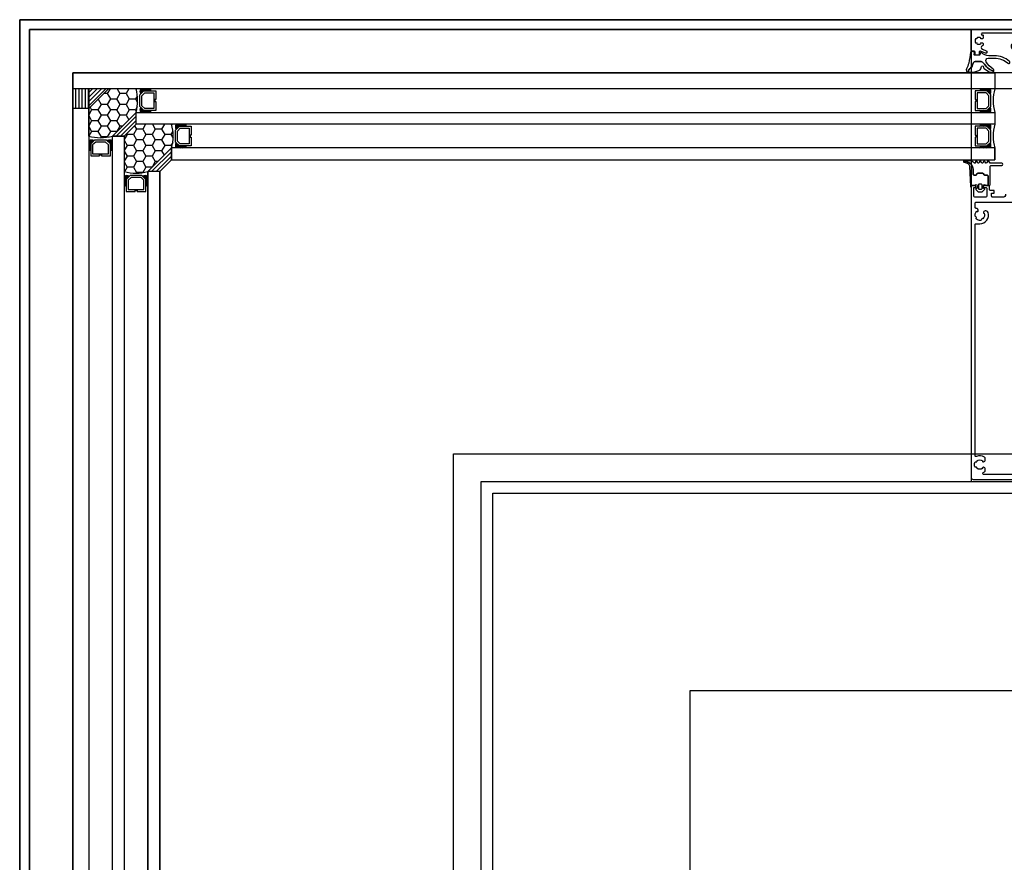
# Model space of a CAD drawing. Header units: millimetres. Extents: x 373037 to 682063, y 76092 to 274210.
# Tile 204 of 256: x 655037 to 655536, y 272845 to 273272. Entities that reach past the tile are written whole.
import ezdxf

# ---------------------------------------------------------------- set-up
doc = ezdxf.new("R2010")
doc.units = ezdxf.units.MM
doc.header["$LTSCALE"] = 100
for name, pattern in [('CK_ČERCHOVANÁ 50', [6, 3, -1.5, 0, -1.5]), ('ČÁRKOVANÁ', [19.05, 12.7, -6.35]), ('ČÁRKOVANÁ01-01', [2, 1, -1])]:
    doc.linetypes.add(name, pattern=pattern)
doc.layers.get('0').update_dxf_attribs({"linetype": 'CONTINUOUS'})
doc.layers.add('PUDORYS', color=253, linetype='CONTINUOUS')
pattern_1 = [(225, (697453.0111, 197672.1125), (1.122532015, -1.122532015), [])]

# ---------------------------------------------------------------- blocks, each defined once
blk = doc.blocks.new('433270')
blk.add_lwpolyline([(1, 0, 0.414364), (0, -1), (0, -1.4, 0.255924), (0.23, -1.83, -0.547723), (0.23, -3.17, 0.255924), (0, -3.6), (0, -14.6, 0.414214), (0.3, -14.9), (1.2, -14.9, 0.414214), (1.7, -14.4), (1.7, -10.3, -0.414214), (2, -10), (6, -10, 0.414248), (7, -9), (7, -7.7, 0.414179), (6.5, -7.2), (5.7, -7.2, 0.414232), (5.4, -7.5), (5.4, -8.2, -0.414198), (5.1, -8.5), (2.8, -8.5, -0.414204), (1.8, -7.5), (1.8, -4.49, -0.147432), (1.97, -3.94, 0.147461), (2.4, -2.5), (2.4, -2.3, -0.414214), (2.9, -1.8), (21.87, -1.8, -0.668178), (22.22, -2.65), (22.16, -2.72, 1), (21.59, -3.29), (21.52, -3.35, 0.198912), (21.38, -3.71), (21.38, -4.05, 0.414214), (22.08, -4.75), (22.38, -4.75, 0.576988), (22.64, -4.3, -0.311246), (24.56, -4.3, 0.576988), (24.82, -4.75), (25.3, -4.75, -0.260065), (25.3, -6.65), (24.82, -6.65, 0.576988), (24.56, -7.1, -0.311246), (22.64, -7.1, 0.576988), (22.38, -6.65), (22.08, -6.65, 0.414214), (21.38, -7.35), (21.38, -7.61, 0.267949), (21.63, -8.04), (21.89, -8.2, -0.637047), (21.73, -10), (19.83, -10.7, 0.315299), (19.5, -11.17), (19.5, -11.49, 0.520567), (20.17, -11.96), (22.83, -10.99, -0.520567), (23.5, -11.46), (23.5, -12.5, 0.414062), (24, -13), (25, -13, 0.414186), (25.5, -12.5), (25.5, -11.5, -0.414182), (26, -11), (27, -11, 0.414214), (27.5, -10.5), (27.5, -0.5, 0.414214), (27, 0), (1, 0)], format="xyb", close=True)
blk = doc.blocks.new('284325')
for points in [[(0.84, -5.23, -0.560316), (0.94, -4.73), (1.94, -4.36, 0.3153), (2.14, -4.08), (2.14, -1.89, 0.451558), (1.8, -1.59), (0.9, -1.7, -0.399586), (0.57, -1.46), (0.3, -0.07, -0.415977), (0.53, 0.29, 0.024107), (6.15, 1.24, 0.076636), (8.99, 2.34, -0.577615), (10.79, 1.3), (10.02, 1.37, 0.283171), (9.08, 0.9, -0.168429), (7.07, -0.74), (5.9, -1.16, 0.315302), (5.24, -2.1), (5.24, -4.21, 0.269719), (6.76, -6.82, -0.194797), (10.18, -11.53, -0.342663), (9.17, -11.17, 0.119207), (5.43, -7.59, 0.578571), (3.63, -8.62), (3.63, -11.77, 0.176415), (6.16, -18.72, -1), (5.24, -19.49, -0.176415), (2.43, -11.77), (2.43, -8.89, 0.208286), (0.84, -5.23)], [(8.95, -6.65), (10.32, -8.78, -0.134555), (10.79, -10.63, -0.339795), (10.19, -11.53, 0.194788), (6.76, -6.81, -0.269736), (5.25, -4.21), (5.25, -2.1, -0.315302), (5.9, -1.17), (7.07, -0.74, 0.168429), (9.09, 0.89, -0.283167), (10.01, 1.36), (10.79, 1.29), (10.79, -0.74, -0.070852), (10.71, -1.3), (9.95, -3.93, -0.241839), (9.08, -4.83), (7.93, -5.22, 0.836024), (8.08, -6.19), (8.11, -6.19, -0.255349), (8.95, -6.65)]]:
    blk.add_lwpolyline(points, format="xyb", close=True)
blk = doc.blocks.new('284336')
for points in [[(-0.7, -9.6), (-10, -9.6, 0.414511), (-10.51, -10.11), (-10.51, -15.51, -1), (-11.69, -15.51), (-11.69, -9.6), (-12.69, -8.95, -0.668884), (-12.6, -8.23), (-11.99, -8.01, 0.766384), (-11.99, -7.21), (-12.6, -6.99, -0.76831), (-12.6, -6.23), (-11.99, -6.01, 0.766384), (-11.99, -5.21), (-12.6, -4.99, -0.76831), (-12.6, -4.23), (-11.99, -4.01, 0.766384), (-11.99, -3.21), (-12.6, -2.99, -0.877523), (-12.5, -2.22), (-12.1, -2.22, 0.698129), (-11.83, -1.5, -0.220231), (-12.89, 0.78), (-12.89, 3.45, -0.157143), (-12.82, 3.68), (-12.69, 3.42, -0.067482), (-12.48, 2.53, 0.393136), (-8.66, -1.02), (-6.1, -1.02, -0.414214), (-5.61, -1.51), (-5.61, -2.22, -0.267949), (-5.85, -2.65), (-6.35, -2.93, 0.267949), (-6.61, -3.38), (-6.61, -5.84, 0.267949), (-6.35, -6.29), (-5.85, -6.57, -0.267949), (-5.61, -7), (-5.61, -8.11, 0.414215), (-5.1, -8.62), (-0.41, -8.62), (-0.41, -9.31, -0.414212), (-0.7, -9.6)], [(-0.41, 0), (-0.41, -2, 0.990243), (-0.4, -3.02), (0.9, -3.02, 0.414214), (1.21, -2.71), (1.21, -2.61, -0.668123), (1.71, -2.4), (2.75, -3.45, -0.199004), (2.89, -3.79), (2.89, -5.43, -0.199038), (2.75, -5.77), (1.71, -6.82, -0.668191), (1.21, -6.61), (1.21, -6.51, 0.414214), (0.9, -6.2), (-0.4, -6.2, 0.990269), (-0.41, -7.22), (-0.41, -8.6), (-5.1, -8.6, -0.414215), (-5.59, -8.11), (-5.59, -7, 0.267949), (-5.84, -6.56), (-6.34, -6.27, -0.267949), (-6.59, -5.84), (-6.59, -3.38, -0.267949), (-6.34, -2.95), (-5.84, -2.66, 0.267949), (-5.59, -2.22), (-5.59, -1.51, 0.414214), (-6.1, -1), (-8.66, -1, -0.393156), (-12.46, 2.53, 0.067572), (-12.67, 3.43), (-12.8, 3.7, -0.637545), (-12.12, 3.53), (-11.92, 2.53, 0.344315), (-10.06, 0.91), (0, 0.38, -0.406913), (0.39, 0), (-0.41, 0)], [(1.7, -4.31, 0.414235), (1.2, -3.81), (-0.7, -3.81, 0.414214), (-1.2, -4.31), (-1.2, -4.91, 0.414214), (-0.7, -5.41), (1.2, -5.41, 0.414235), (1.7, -4.91), (1.7, -4.31)]]:
    blk.add_lwpolyline(points, format="xyb", close=True)

msp = doc.modelspace()

# ---------------------------------------------------------------- hatches: boundary and pattern name
at = {"layer": 'PUDORYS', "true_color": 0x939598}
h = msp.add_hatch(dxfattribs=at)
h.set_pattern_fill('ANSI31', color=252, scale=0.5, angle=225)
h.set_pattern_definition([(270, (697453.0111, 197672.1125), (1.5875, -5e-16), [])])
h.paths.add_polyline_path([(655063.64, 273227.15), (655071.64, 273227.15), (655071.64, 273237.15), (655063.64, 273237.15)])
h = msp.add_hatch(dxfattribs=at)
h.set_pattern_fill('HONEY', color=252, angle=180)
h.set_pattern_definition([(180, (697453.011, 197672.1125), (-4.7625, -2.74963), [3.175, -6.35]), (300, (697453.011, 197672.1125), (4.76249943, -2.749630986), [3.175, -6.35]), (240, (697453.011, 197672.1125), (-5.7e-07, -5.499260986), [-6.35, 3.175])])
edge = h.paths.add_edge_path()
edge.add_line((655081.64, 273237.15), (655071.64, 273227.15))
edge.add_line((655071.64, 273227.15), (655071.64, 273227.15))
edge.add_line((655071.64, 273227.15), (655071.64, 273213.15))
edge.add_arc((655077.64, 273235.05), 22.7, 254.6728, 285.3273)
edge.add_line((655083.64, 273213.15), (655095.64, 273225.15))
edge.add_arc((655073.75, 273231.15), 22.7, 344.6728, 375.3272)
edge.add_line((655095.64, 273237.15), (655081.64, 273237.15))
h = msp.add_hatch(dxfattribs=at)
h.set_pattern_fill('ANSI31', color=252, scale=0.5, angle=180)
h.set_pattern_definition(pattern_1)
h.paths.add_polyline_path([(655071.64, 273227.15), (655071.64, 273227.15), (655081.64, 273237.15), (655071.64, 273237.15)])
h = msp.add_hatch(dxfattribs=at)
h.set_pattern_fill('ANSI31', color=252, scale=0.5, angle=180)
h.set_pattern_definition(pattern_1)
h.paths.add_polyline_path([(655083.64, 273213.15), (655089.64, 273213.15), (655095.64, 273219.15), (655095.64, 273225.15)])
h = msp.add_hatch(dxfattribs=at)
h.set_pattern_fill('HONEY', color=252, angle=180)
h.set_pattern_definition([(180, (697471.0118, 197654.1125), (-4.7625, -2.74963), [3.175, -6.35]), (300, (697471.0118, 197654.1125), (4.76249943, -2.749630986), [3.175, -6.35]), (240, (697471.0118, 197654.1125), (-5.7e-07, -5.499260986), [-6.35, 3.175])])
edge = h.paths.add_edge_path()
edge.add_line((655095.64, 273219.15), (655089.64, 273213.15))
edge.add_line((655089.64, 273213.15), (655089.64, 273213.15))
edge.add_line((655089.64, 273213.15), (655089.64, 273195.15))
edge.add_arc((655095.64, 273217.05), 22.7, 254.6728, 285.3273)
edge.add_line((655101.64, 273195.15), (655113.64, 273207.15))
edge.add_arc((655091.75, 273213.15), 22.7, 344.6728, 375.3272)
edge.add_line((655113.64, 273219.15), (655095.64, 273219.15))
h = msp.add_hatch(dxfattribs=at)
h.set_pattern_fill('ANSI31', color=252, scale=0.5, angle=180)
h.set_pattern_definition([(225, (697471.0118, 197654.1125), (1.122532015, -1.122532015), [])])
h.paths.add_polyline_path([(655101.64, 273195.15), (655107.64, 273195.15), (655113.64, 273201.15), (655113.64, 273207.15)])

# ---------------------------------------------------------------- linework, layer by layer
at = {"layer": 'PUDORYS', "color": 252, "true_color": 0x939598}
for p, q in [((655063.64, 271277.65), (655063.64, 273245.15)), ((655063.64, 273245.15), (655531.14, 273245.15)), ((655063.64, 273237.15), (655063.64, 273245.15)), ((655531.14, 273245.15), (655531.14, 273237.15)), ((655531.14, 273237.15), (655063.64, 273237.15)), ((655063.64, 273237.15), (655063.64, 273227.15)), ((655071.64, 273213.15), (655071.64, 273237.15)), ((655081.64, 273237.15), (655071.64, 273227.15)), ((655071.64, 273227.15), (655063.64, 273227.15)), ((655071.64, 273227.15), (655071.64, 271277.65)), ((655095.64, 273225.15), (655083.64, 273213.15)), ((655095.64, 273225.15), (655531.14, 273225.15)), ((655095.64, 273219.15), (655095.64, 273225.15)), ((655531.14, 273225.15), (655531.14, 273219.15)), ((655095.64, 273219.15), (655089.64, 273213.15)), ((655531.14, 273219.15), (655095.64, 273219.15)), ((655083.64, 271277.65), (655083.64, 273213.15)), ((655089.64, 273213.15), (655083.64, 273213.15)), ((655089.64, 273213.15), (655089.64, 271277.65)), ((655113.64, 273207.15), (655101.64, 273195.15)), ((655531.14, 273207.15), (655113.64, 273207.15)), ((655113.64, 273201.15), (655113.64, 273207.15)), ((655531.14, 273207.15), (655531.14, 273201.15)), ((655113.64, 273201.15), (655107.64, 273195.15)), ((655113.64, 273201.15), (655531.14, 273201.15)), ((655101.64, 271277.65), (655101.64, 273195.15)), ((655107.64, 273195.15), (655101.64, 273195.15)), ((655107.64, 273195.15), (655107.64, 271277.65))]:
    msp.add_line(p, q, dxfattribs=at)
at = {"layer": 'PUDORYS', "color": 252, "ltscale": 15, "true_color": 0x939598}
for p, q in [((655083.64, 273213.15), (655095.64, 273225.15)), ((655095.64, 273219.15), (655089.64, 273213.15)), ((655101.64, 273195.15), (655113.64, 273207.15)), ((655113.64, 273201.15), (655107.64, 273195.15))]:
    msp.add_line(p, q, dxfattribs=at)
at = {"layer": 'PUDORYS', "color": 252, "linetype": 'CK_ČERCHOVANÁ 50', "ltscale": 50, "true_color": 0x939598}
msp.add_line((655476.64, 249832.15), (655476.64, 273032.15), dxfattribs=at)
at = {"layer": 'PUDORYS', "color": 252, "linetype": 'ČÁRKOVANÁ01-01', "ltscale": 200, "true_color": 0x939598}
msp.add_line((655976.64, 249832.15), (655476.64, 273032.15), dxfattribs=at)
at = {"layer": 'PUDORYS', "color": 252, "ltscale": 15, "true_color": 0x939598}
for points in [[(655036.64, 249592.15), (681616.64, 249592.15), (681616.64, 273272.15), (655036.64, 273272.15)], [(681611.64, 273267.15), (655041.64, 273267.15), (655041.64, 249597.15), (681611.64, 249597.15)], [(655519.14, 273038.15), (655584.14, 273038.15), (655584.14, 273267.15), (655519.14, 273267.15)], [(655063.64, 249619.15), (681589.64, 249619.15), (681589.64, 273245.15), (655063.64, 273245.15)], [(681581.64, 273237.15), (655071.64, 273237.15), (655071.64, 249627.15), (681581.64, 249627.15)], [(655531.14, 273219.15), (655095.64, 273219.15), (655095.64, 273225.15), (655531.14, 273225.15)], [(655083.64, 273213.15), (655089.64, 273213.15), (655089.64, 271277.65), (655083.64, 271277.65)], [(655113.64, 273201.15), (655531.14, 273201.15), (655531.14, 273207.15), (655113.64, 273207.15)], [(655101.64, 271277.65), (655107.64, 271277.65), (655107.64, 273195.15), (655101.64, 273195.15)], [(655270.64, 273038.15), (681383.2, 273038.15), (681383.2, 249826.15), (655270.64, 249826.15)], [(681376.64, 249832.15), (655276.64, 249832.15), (655276.64, 273032.15), (681376.64, 273032.15)]]:
    msp.add_lwpolyline(points, close=True, dxfattribs=at)
at = {"layer": 'PUDORYS', "color": 252, "linetype": 'ČÁRKOVANÁ', "ltscale": 5, "true_color": 0x939598}
for points in [[(681606.64, 249602.15), (655036.64, 249602.15), (655036.64, 273272.15), (681606.64, 273272.15)], [(681611.64, 249597.15), (655041.64, 249597.15), (655041.64, 273267.15), (681611.64, 273267.15)], [(681396.64, 249812.15), (655256.64, 249812.15), (655256.64, 273052.15), (681396.64, 273052.15)], [(681276.64, 249932.15), (655376.64, 249932.15), (655376.64, 272932.15), (681276.64, 272932.15)]]:
    msp.add_lwpolyline(points, close=True, dxfattribs=at)
at = {"layer": 'PUDORYS', "color": 252, "true_color": 0x939598}
for points in [[(655105.64, 273226.15), (655099.64, 273226.15), (655097.64, 273228.15), (655097.64, 273234.15), (655099.64, 273236.15), (655105.64, 273236.15), (655105.64, 273231.65), (655105.14, 273231.65), (655105.14, 273230.65), (655105.64, 273230.65)], [(655104.64, 273235.15), (655104.64, 273227.15), (655100.05, 273227.15), (655098.64, 273228.57), (655098.64, 273233.6), (655100.05, 273235.15)], [(655521.14, 273226.15), (655527.14, 273226.15), (655529.14, 273228.15), (655529.14, 273234.15), (655527.14, 273236.15), (655521.14, 273236.15), (655521.14, 273231.65), (655521.64, 273231.65), (655521.64, 273230.65), (655521.14, 273230.65)], [(655522.14, 273235.15), (655522.14, 273227.15), (655526.72, 273227.15), (655528.14, 273228.57), (655528.14, 273233.6), (655526.72, 273235.15)], [(655123.64, 273208.15), (655117.64, 273208.15), (655115.64, 273210.15), (655115.64, 273216.15), (655117.64, 273218.15), (655123.64, 273218.15), (655123.64, 273213.65), (655123.14, 273213.65), (655123.14, 273212.65), (655123.64, 273212.65)], [(655122.64, 273217.15), (655122.64, 273209.15), (655118.05, 273209.15), (655116.64, 273210.57), (655116.64, 273215.6), (655118.05, 273217.15)], [(655521.14, 273208.15), (655527.14, 273208.15), (655529.14, 273210.15), (655529.14, 273216.15), (655527.14, 273218.15), (655521.14, 273218.15), (655521.14, 273213.65), (655521.64, 273213.65), (655521.64, 273212.65), (655521.14, 273212.65)], [(655522.14, 273217.15), (655522.14, 273209.15), (655526.72, 273209.15), (655528.14, 273210.57), (655528.14, 273215.6), (655526.72, 273217.15)], [(655082.64, 273203.15), (655082.64, 273209.15), (655080.64, 273211.15), (655074.64, 273211.15), (655072.64, 273209.15), (655072.64, 273203.15), (655077.14, 273203.15), (655077.14, 273203.65), (655078.14, 273203.65), (655078.14, 273203.15)], [(655073.64, 273204.15), (655081.64, 273204.15), (655081.64, 273208.74), (655080.22, 273210.15), (655075.19, 273210.15), (655073.64, 273208.74)], [(655100.64, 273185.15), (655100.64, 273191.15), (655098.64, 273193.15), (655092.64, 273193.15), (655090.64, 273191.15), (655090.64, 273185.15), (655095.14, 273185.15), (655095.14, 273185.65), (655096.14, 273185.65), (655096.14, 273185.15)], [(655091.64, 273186.15), (655099.64, 273186.15), (655099.64, 273190.74), (655098.22, 273192.15), (655093.19, 273192.15), (655091.64, 273190.74)], [(681376.64, 249832.15), (655276.64, 249832.15), (655276.64, 273032.15), (681376.64, 273032.15)]]:
    msp.add_lwpolyline(points, close=True, dxfattribs=at)
for points in [[(655536.64, 273183.65, -0.414214), (655535.14, 273182.15), (655530.04, 273182.15, -0.414214), (655529.54, 273182.65), (655529.54, 273184.25), (655530.74, 273184.25), (655530.74, 273185.55), (655528.94, 273185.55, -0.414214), (655528.44, 273186.05), (655528.44, 273187.65, 0.414214), (655527.94, 273188.15), (655525.94, 273188.15, 0.414201), (655525.44, 273187.65), (655525.44, 273187.15), (655526.64, 273187.15, -0.414214), (655527.14, 273186.65), (655527.14, 273183.15, -0.414224), (655526.14, 273182.15), (655521.44, 273182.15, -0.414203), (655520.44, 273183.15), (655520.44, 273187.15), (655521.44, 273187.15), (655521.44, 273187.65, 0.41422), (655520.94, 273188.15), (655519.64, 273188.15, 0.414214), (655519.14, 273187.65), (655519.14, 273040.15, 0.414214), (655520.14, 273039.15), (655583.14, 273039.15, 0.414214)], [(655577.82, 273041.65), (655525.46, 273041.65, -0.814764), (655525.26, 273042.6, 0.037775), (655525.85, 273042.91, 0.258777), (655526.32, 273043.76), (655526.32, 273044.25, 0.414214), (655525.32, 273045.25), (655525.21, 273045.25, 0.64518), (655524.99, 273044.75, -0.341732), (655522.05, 273044.75, 0.64518), (655521.83, 273045.25), (655521.46, 273045.25, -0.298217), (655521, 273045.55, -0.208712), (655521, 273047.75, -0.298217), (655521.46, 273048.05), (655521.83, 273048.05, 0.64518), (655522.05, 273048.54, -0.341732), (655524.99, 273048.54, 0.64518), (655525.21, 273048.05), (655525.32, 273048.05, 0.414214), (655526.32, 273049.05), (655526.32, 273049.53, 0.258777), (655525.85, 273050.38, 0.242628), (655521.83, 273050.71, -0.534995), (655521.14, 273051.17), (655521.14, 273168.25, -0.414214), (655521.64, 273168.75), (655523.56, 273168.75, 0.503854), (655527.76, 273174.44, 0.258777), (655527.07, 273175.11), (655526.6, 273175.24, 0.414214), (655525.37, 273174.53), (655525.35, 273174.43, 0.64518), (655525.77, 273174.08, -0.341732), (655525.01, 273171.24, 0.64518), (655524.47, 273171.15), (655524.37, 273170.8, -0.298217), (655523.97, 273170.43, -0.208712), (655521.84, 273171, -0.298217), (655521.67, 273171.52), (655521.77, 273171.88, 0.64518), (655521.34, 273172.23, -0.341732), (655522.1, 273175.06, 0.64518), (655522.64, 273175.15), (655522.67, 273175.25, 0.472379), (655521.77, 273176.51), (655521.64, 273176.51, -0.414214), (655521.14, 273177), (655521.14, 273179.15, -0.414214), (655521.64, 273179.65), (655581.64, 273179.65, -0.414214)]]:
    msp.add_lwpolyline(points, format="xyb", dxfattribs=at)
msp.add_lwpolyline([(655270.64, 270838.65), (655270.64, 273038.15)], dxfattribs=at)
for centre, radius, start, end in [((655073.75, 273231.15), 22.7, 344.6728, 15.3272), ((655101.19, 273235.8), 3.55, 157.591, 202.7062), ((655100.82, 273235.92), 2.9, 154.7048, 204.6933), ((655100.47, 273236.09), 2.25, 151.5972, 208.4727), ((655100.23, 273236.23), 1.71, 147.3143, 212.7051), ((655100.07, 273236.37), 1.26, 141.5004, 218.0344), ((655099.98, 273236.52), 0.879, 133.5036, 226.0051), ((655099.99, 273236.65), 0.596, 123.0366, 236.9634), ((655100.28, 273236.65), 0.596, 123.0366, 236.9634), ((655100.57, 273236.65), 0.596, 123.0366, 236.9634), ((655100.87, 273236.65), 0.596, 123.0366, 236.9634), ((655101.16, 273236.65), 0.596, 123.0366, 236.9634), ((655101.45, 273236.65), 0.596, 123.0366, 236.9634), ((655101.74, 273236.65), 0.596, 123.0366, 236.9634), ((655102.04, 273236.65), 0.596, 123.0366, 236.9634), ((655102.33, 273236.65), 0.596, 123.0366, 236.9634), ((655102.62, 273236.65), 0.596, 123.0366, 236.9634), ((655102.91, 273236.65), 0.596, 123.0366, 236.9634), ((655103.21, 273236.65), 0.596, 123.0366, 236.9634), ((655103.5, 273236.65), 0.596, 123.0366, 236.9634), ((655523.28, 273236.65), 0.596, 303.0366, 56.9634), ((655523.57, 273236.65), 0.596, 303.0366, 56.9634), ((655523.86, 273236.65), 0.596, 303.0366, 56.9634), ((655524.15, 273236.65), 0.596, 303.0366, 56.9634), ((655524.45, 273236.65), 0.596, 303.0366, 56.9634), ((655524.74, 273236.65), 0.596, 303.0366, 56.9634), ((655525.03, 273236.65), 0.596, 303.0366, 56.9634), ((655525.32, 273236.65), 0.596, 303.0366, 56.9634), ((655525.62, 273236.65), 0.596, 303.0366, 56.9634), ((655525.91, 273236.65), 0.596, 303.0366, 56.9634), ((655526.2, 273236.65), 0.596, 303.0366, 56.9634), ((655526.49, 273236.65), 0.596, 303.0366, 56.9634), ((655526.79, 273236.65), 0.596, 303.0366, 56.9634), ((655526.8, 273236.52), 0.879, 313.9949, 46.4964), ((655526.71, 273236.37), 1.26, 321.9656, 38.4996), ((655526.55, 273236.23), 1.71, 327.2949, 32.6857), ((655526.3, 273236.09), 2.25, 331.5273, 28.4028), ((655525.95, 273235.92), 2.9, 335.3067, 25.2952), ((655525.59, 273235.8), 3.55, 337.2938, 22.409), ((655553.03, 273231.15), 22.7, 164.6728, 195.3272), ((655101.19, 273226.51), 3.55, 157.2938, 202.409), ((655100.82, 273226.39), 2.9, 155.3067, 205.2952), ((655100.47, 273226.22), 2.25, 151.5273, 208.4028), ((655100.23, 273226.08), 1.71, 147.2949, 212.6857), ((655100.07, 273225.94), 1.26, 141.9656, 218.4996), ((655099.98, 273225.79), 0.879, 133.9949, 226.4964), ((655099.99, 273225.65), 0.596, 123.0366, 236.9634), ((655100.28, 273225.65), 0.596, 123.0366, 236.9634), ((655100.57, 273225.65), 0.596, 123.0366, 236.9634), ((655100.87, 273225.65), 0.596, 123.0366, 236.9634), ((655101.16, 273225.65), 0.596, 123.0366, 236.9634), ((655101.45, 273225.65), 0.596, 123.0366, 236.9634), ((655101.74, 273225.65), 0.596, 123.0366, 236.9634), ((655102.04, 273225.65), 0.596, 123.0366, 236.9634), ((655102.33, 273225.65), 0.596, 123.0366, 236.9634), ((655102.62, 273225.65), 0.596, 123.0366, 236.9634), ((655102.91, 273225.65), 0.596, 123.0366, 236.9634), ((655103.21, 273225.65), 0.596, 123.0366, 236.9634), ((655103.5, 273225.65), 0.596, 123.0366, 236.9634), ((655523.28, 273225.65), 0.596, 303.0366, 56.9634), ((655523.57, 273225.65), 0.596, 303.0366, 56.9634), ((655523.86, 273225.65), 0.596, 303.0366, 56.9634), ((655524.15, 273225.65), 0.596, 303.0366, 56.9634), ((655524.45, 273225.65), 0.596, 303.0366, 56.9634), ((655524.74, 273225.65), 0.596, 303.0366, 56.9634), ((655525.03, 273225.65), 0.596, 303.0366, 56.9634), ((655525.32, 273225.65), 0.596, 303.0366, 56.9634), ((655525.62, 273225.65), 0.596, 303.0366, 56.9634), ((655525.91, 273225.65), 0.596, 303.0366, 56.9634), ((655526.2, 273225.65), 0.596, 303.0366, 56.9634), ((655526.49, 273225.65), 0.596, 303.0366, 56.9634), ((655526.79, 273225.65), 0.596, 303.0366, 56.9634), ((655526.8, 273225.79), 0.879, 313.5036, 46.0051), ((655526.71, 273225.94), 1.26, 321.5004, 38.0344), ((655526.55, 273226.08), 1.71, 327.3143, 32.7051), ((655526.3, 273226.22), 2.25, 331.5972, 28.4727), ((655525.95, 273226.39), 2.9, 334.7048, 24.6933), ((655525.59, 273226.51), 3.55, 337.591, 22.7062), ((655091.75, 273213.15), 22.7, 344.6728, 15.3272), ((655119.19, 273217.8), 3.55, 157.591, 202.7062), ((655118.82, 273217.92), 2.9, 154.7048, 204.6933), ((655118.47, 273218.09), 2.25, 151.5972, 208.4727), ((655118.23, 273218.23), 1.71, 147.3143, 212.7051), ((655118.07, 273218.37), 1.26, 141.5004, 218.0344), ((655117.98, 273218.52), 0.879, 133.5036, 226.0051), ((655117.99, 273218.65), 0.596, 123.0366, 236.9634), ((655118.28, 273218.65), 0.596, 123.0366, 236.9634), ((655118.58, 273218.65), 0.596, 123.0366, 236.9634), ((655118.87, 273218.65), 0.596, 123.0366, 236.9634), ((655119.16, 273218.65), 0.596, 123.0366, 236.9634), ((655119.45, 273218.65), 0.596, 123.0366, 236.9634), ((655119.75, 273218.65), 0.596, 123.0366, 236.9634), ((655120.04, 273218.65), 0.596, 123.0366, 236.9634), ((655120.33, 273218.65), 0.596, 123.0366, 236.9634), ((655120.62, 273218.65), 0.596, 123.0366, 236.9634), ((655120.92, 273218.65), 0.596, 123.0366, 236.9634), ((655121.21, 273218.65), 0.596, 123.0366, 236.9634), ((655121.5, 273218.65), 0.596, 123.0366, 236.9634), ((655523.28, 273218.65), 0.596, 303.0366, 56.9634), ((655523.57, 273218.65), 0.596, 303.0366, 56.9634), ((655523.86, 273218.65), 0.596, 303.0366, 56.9634), ((655524.15, 273218.65), 0.596, 303.0366, 56.9634), ((655524.45, 273218.65), 0.596, 303.0366, 56.9634), ((655524.74, 273218.65), 0.596, 303.0366, 56.9634), ((655525.03, 273218.65), 0.596, 303.0366, 56.9634), ((655525.32, 273218.65), 0.596, 303.0366, 56.9634), ((655525.62, 273218.65), 0.596, 303.0366, 56.9634), ((655525.91, 273218.65), 0.596, 303.0366, 56.9634), ((655526.2, 273218.65), 0.596, 303.0366, 56.9634), ((655526.49, 273218.65), 0.596, 303.0366, 56.9634), ((655526.79, 273218.65), 0.596, 303.0366, 56.9634), ((655526.8, 273218.52), 0.879, 313.9949, 46.4964), ((655526.71, 273218.37), 1.26, 321.9656, 38.4996), ((655526.55, 273218.23), 1.71, 327.2949, 32.6857), ((655526.3, 273218.09), 2.25, 331.5273, 28.4028), ((655525.95, 273217.92), 2.9, 335.3067, 25.2952), ((655525.59, 273217.8), 3.55, 337.2938, 22.409), ((655553.03, 273213.15), 22.7, 164.6728, 195.3272), ((655077.64, 273235.05), 22.7, 254.6728, 285.3272), ((655072.99, 273207.6), 3.55, 67.2938, 112.409), ((655072.87, 273207.97), 2.9, 65.3067, 115.2952), ((655072.71, 273208.32), 2.25, 61.5273, 118.4028), ((655072.56, 273208.56), 1.71, 57.2949, 122.6857), ((655072.42, 273208.72), 1.26, 51.9656, 128.4996), ((655072.27, 273208.81), 0.879, 43.9949, 136.4964), ((655072.14, 273208.8), 0.596, 33.0366, 146.9634), ((655082.29, 273207.6), 3.55, 67.591, 112.7062), ((655082.4, 273207.97), 2.9, 64.7048, 114.6933), ((655082.57, 273208.32), 2.25, 61.5972, 118.4727), ((655082.71, 273208.56), 1.71, 57.3143, 122.7051), ((655082.85, 273208.72), 1.26, 51.5004, 128.0344), ((655083, 273208.81), 0.879, 43.5036, 136.0051), ((655083.14, 273208.8), 0.596, 33.0366, 146.9634), ((655119.19, 273208.51), 3.55, 157.2938, 202.409), ((655118.82, 273208.39), 2.9, 155.3067, 205.2952), ((655118.47, 273208.22), 2.25, 151.5273, 208.4028), ((655526.3, 273208.22), 2.25, 331.5972, 28.4727), ((655525.95, 273208.39), 2.9, 334.7048, 24.6933), ((655525.59, 273208.51), 3.55, 337.591, 22.7062), ((655072.14, 273208.51), 0.596, 33.0366, 146.9634), ((655072.14, 273208.22), 0.596, 33.0366, 146.9634), ((655072.14, 273207.92), 0.596, 33.0366, 146.9634), ((655072.14, 273207.63), 0.596, 33.0366, 146.9634), ((655072.14, 273207.34), 0.596, 33.0366, 146.9634), ((655072.14, 273207.05), 0.596, 33.0366, 146.9634), ((655072.14, 273206.75), 0.596, 33.0366, 146.9634), ((655072.14, 273206.46), 0.596, 33.0366, 146.9634), ((655072.14, 273206.17), 0.596, 33.0366, 146.9634), ((655072.14, 273205.88), 0.596, 33.0366, 146.9634), ((655072.14, 273205.58), 0.596, 33.0366, 146.9634), ((655072.14, 273205.29), 0.596, 33.0366, 146.9634), ((655083.14, 273208.51), 0.596, 33.0366, 146.9634), ((655083.14, 273208.22), 0.596, 33.0366, 146.9634), ((655083.14, 273207.92), 0.596, 33.0366, 146.9634), ((655083.14, 273207.63), 0.596, 33.0366, 146.9634), ((655083.14, 273207.34), 0.596, 33.0366, 146.9634), ((655083.14, 273207.05), 0.596, 33.0366, 146.9634), ((655083.14, 273206.75), 0.596, 33.0366, 146.9634), ((655083.14, 273206.46), 0.596, 33.0366, 146.9634), ((655083.14, 273206.17), 0.596, 33.0366, 146.9634), ((655083.14, 273205.88), 0.596, 33.0366, 146.9634), ((655083.14, 273205.58), 0.596, 33.0366, 146.9634), ((655083.14, 273205.29), 0.596, 33.0366, 146.9634), ((655118.23, 273208.08), 1.71, 147.2949, 212.6857), ((655118.07, 273207.94), 1.26, 141.9656, 218.4996), ((655117.98, 273207.79), 0.879, 133.9949, 226.4964), ((655117.99, 273207.65), 0.596, 123.0366, 236.9634), ((655118.28, 273207.65), 0.596, 123.0366, 236.9634), ((655118.58, 273207.65), 0.596, 123.0366, 236.9634), ((655118.87, 273207.65), 0.596, 123.0366, 236.9634), ((655119.16, 273207.65), 0.596, 123.0366, 236.9634), ((655119.45, 273207.65), 0.596, 123.0366, 236.9634), ((655119.75, 273207.65), 0.596, 123.0366, 236.9634), ((655120.04, 273207.65), 0.596, 123.0366, 236.9634), ((655120.33, 273207.65), 0.596, 123.0366, 236.9634), ((655120.62, 273207.65), 0.596, 123.0366, 236.9634), ((655120.92, 273207.65), 0.596, 123.0366, 236.9634), ((655121.21, 273207.65), 0.596, 123.0366, 236.9634), ((655121.5, 273207.65), 0.596, 123.0366, 236.9634), ((655523.28, 273207.65), 0.596, 303.0366, 56.9634), ((655523.57, 273207.65), 0.596, 303.0366, 56.9634), ((655523.86, 273207.65), 0.596, 303.0366, 56.9634), ((655524.15, 273207.65), 0.596, 303.0366, 56.9634), ((655524.45, 273207.65), 0.596, 303.0366, 56.9634), ((655524.74, 273207.65), 0.596, 303.0366, 56.9634), ((655525.03, 273207.65), 0.596, 303.0366, 56.9634), ((655525.32, 273207.65), 0.596, 303.0366, 56.9634), ((655525.62, 273207.65), 0.596, 303.0366, 56.9634), ((655525.91, 273207.65), 0.596, 303.0366, 56.9634), ((655526.2, 273207.65), 0.596, 303.0366, 56.9634), ((655526.49, 273207.65), 0.596, 303.0366, 56.9634), ((655526.79, 273207.65), 0.596, 303.0366, 56.9634), ((655526.8, 273207.79), 0.879, 313.5036, 46.0051), ((655526.71, 273207.94), 1.26, 321.5004, 38.0344), ((655526.55, 273208.08), 1.71, 327.3143, 32.7051), ((655095.64, 273217.05), 22.7, 254.6728, 285.3272), ((655090.99, 273189.6), 3.55, 67.2938, 112.409), ((655090.87, 273189.97), 2.9, 65.3067, 115.2952), ((655090.71, 273190.32), 2.25, 61.5273, 118.4028), ((655090.56, 273190.56), 1.71, 57.2949, 122.6857), ((655090.42, 273190.72), 1.26, 51.9656, 128.4996), ((655090.28, 273190.81), 0.879, 43.9949, 136.4964), ((655090.14, 273190.8), 0.596, 33.0366, 146.9634), ((655090.14, 273190.51), 0.596, 33.0366, 146.9634), ((655090.14, 273190.22), 0.596, 33.0366, 146.9634), ((655090.14, 273189.92), 0.596, 33.0366, 146.9634), ((655090.14, 273189.63), 0.596, 33.0366, 146.9634), ((655090.14, 273189.34), 0.596, 33.0366, 146.9634), ((655090.14, 273189.05), 0.596, 33.0366, 146.9634), ((655090.14, 273188.75), 0.596, 33.0366, 146.9634), ((655100.29, 273189.6), 3.55, 67.591, 112.7062), ((655100.4, 273189.97), 2.9, 64.7048, 114.6933), ((655100.57, 273190.32), 2.25, 61.5972, 118.4727), ((655100.71, 273190.56), 1.71, 57.3143, 122.7051), ((655100.85, 273190.72), 1.26, 51.5004, 128.0344), ((655101, 273190.81), 0.879, 43.5036, 136.0051), ((655101.14, 273190.8), 0.596, 33.0366, 146.9634), ((655101.14, 273190.51), 0.596, 33.0366, 146.9634), ((655101.14, 273190.22), 0.596, 33.0366, 146.9634), ((655101.14, 273189.92), 0.596, 33.0366, 146.9634), ((655101.14, 273189.63), 0.596, 33.0366, 146.9634), ((655101.14, 273189.34), 0.596, 33.0366, 146.9634), ((655101.14, 273189.05), 0.596, 33.0366, 146.9634), ((655101.14, 273188.75), 0.596, 33.0366, 146.9634), ((655090.14, 273188.46), 0.596, 33.0366, 146.9634), ((655090.14, 273188.17), 0.596, 33.0366, 146.9634), ((655090.14, 273187.88), 0.596, 33.0366, 146.9634), ((655090.14, 273187.58), 0.596, 33.0366, 146.9634), ((655090.14, 273187.29), 0.596, 33.0366, 146.9634), ((655101.14, 273188.46), 0.596, 33.0366, 146.9634), ((655101.14, 273188.17), 0.596, 33.0366, 146.9634), ((655101.14, 273187.88), 0.596, 33.0366, 146.9634), ((655101.14, 273187.58), 0.596, 33.0366, 146.9634), ((655101.14, 273187.29), 0.596, 33.0366, 146.9634)]:
    msp.add_arc(centre, radius, start, end, dxfattribs=at)

# ---------------------------------------------------------------- block references
at = {"layer": 'PUDORYS', "color": 252, "true_color": 0x939598, "xscale": -1}
msp.add_blockref('433270', (655546.64, 273267.15), dxfattribs=at)
at = {"layer": 'PUDORYS', "color": 252, "true_color": 0x939598, "xscale": -1, "rotation": 90}
for name, p in [('284325', (655519.14, 273256.29)), ('284336', (655519.14, 273187.74))]:
    msp.add_blockref(name, p, dxfattribs=at)

doc.saveas('drawing.dxf')
